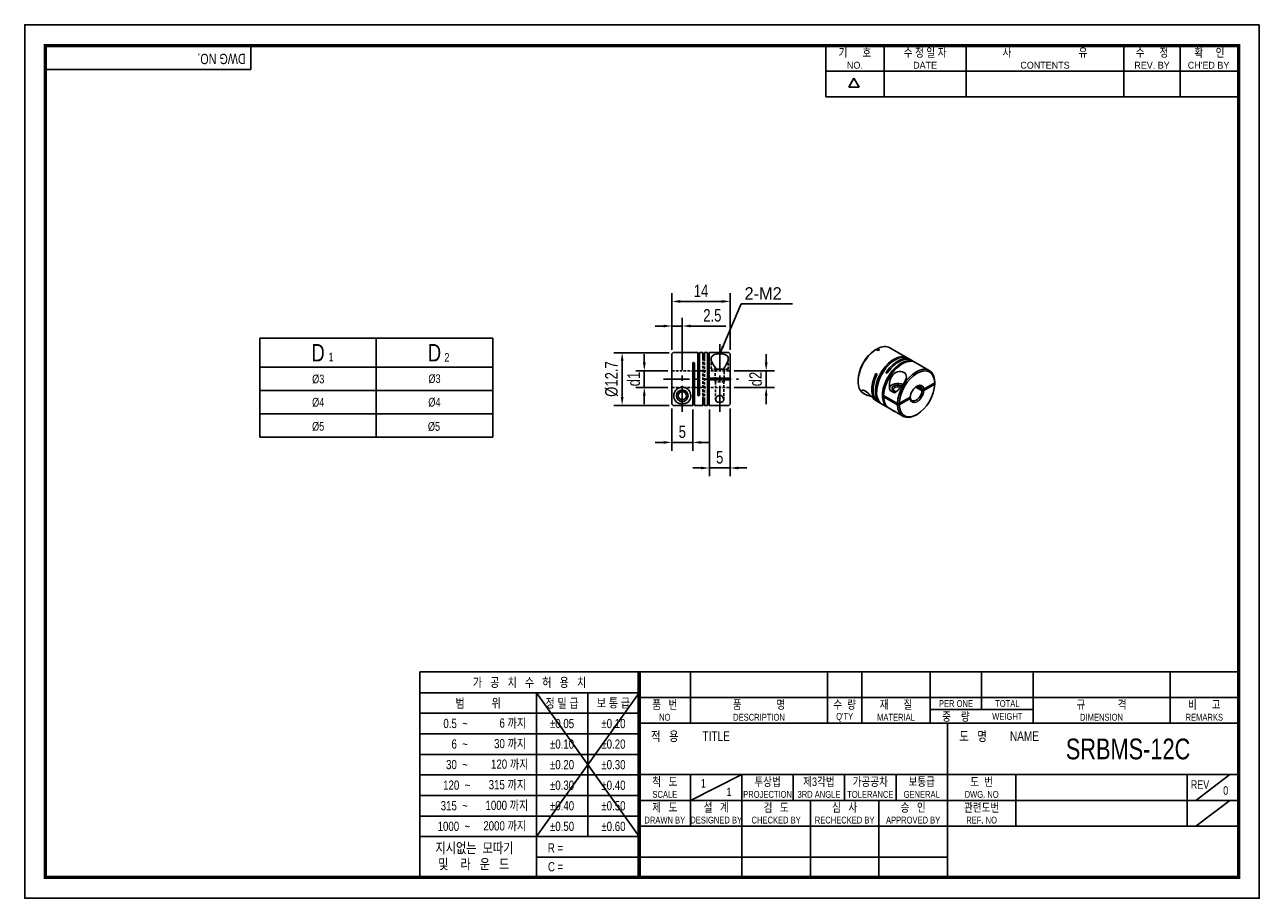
# Model space of a CAD drawing. Header units: millimetres. Extents: x 0 to 297, y 0 to 210.
import ezdxf
from ezdxf.enums import TextEntityAlignment as Align

# ---------------------------------------------------------------- set-up
doc = ezdxf.new("R2010")
doc.units = ezdxf.units.MM
doc.header["$LTSCALE"] = 5
for name, pattern in [('CENTER', [2, 1.25, -0.25, 0.25, -0.25]), ('CENTER2', [1.125, 0.75, -0.125, 0.125, -0.125]), ('DASHED', [0.75, 0.5, -0.25]), ('HIDDEN', [0.375, 0.25, -0.125]), ('HIDDEN2', [0.1875, 0.125, -0.0625]), ('PHANTOM2', [1.25, 0.625, -0.125, 0.125, -0.125, 0.125, -0.125])]:
    doc.linetypes.add(name, pattern=pattern)
doc.layers.get('0').update_dxf_attribs({"linetype": 'CONTINUOUS'})
doc.layers.get('Defpoints').update_dxf_attribs({"linetype": 'CONTINUOUS'})
for name, color, linetype in [('BM', 2, 'CONTINUOUS'), ('C', 1, 'CENTER2'), ('CT', 1, 'CENTER'), ('D', 7, 'CONTINUOUS'), ('DIM', 7, 'CONTINUOUS'), ('H', 3, 'HIDDEN'), ('HD', 4, 'DASHED'), ('P', 4, 'PHANTOM2')]:
    doc.layers.add(name, color=color, linetype=linetype)
doc.styles.get("Standard").update_dxf_attribs({"font": 'Gulim.ttf', "width": 0.8, "height": 3})
doc.dimstyles.new('LIM', dxfattribs={"dimtxt": 2, "dimasz": 2, "dimexe": 2, "dimexo": 1, "dimgap": 1, "dimtad": 1, "dimdec": 3, "dimzin": 9, "dimdsep": 46, "dimtxsty": 'Standard', "dimcen": 3, "dimclrd": 1, "dimclre": 1, "dimadec": 0, "dimazin": 0, "dimtfac": 1, "dimtdec": 3, "dimtmove": 0, "dimatfit": 3, "dimfxl": 0, "dimtolj": 1, "dimtzin": 0, "dimarcsym": 0})

# ---------------------------------------------------------------- blocks, each defined once
blk = doc.blocks.new('*D7')
at = {"layer": 'Defpoints', "color": 0}
for p in [(164.7, 118.47), (169.7, 118.77), (169.7, 103.44)]:
    blk.add_point(p, dxfattribs=at)
at = {"layer": 'DIM', "color": 1, "lineweight": -2}
for p, q in [((164.7, 117.47), (164.7, 101.44)), ((169.7, 117.77), (169.7, 101.44)), ((162.7, 103.44), (160.7, 103.44)), ((164.7, 103.44), (169.7, 103.44)), ((171.7, 103.44), (173.7, 103.44))]:
    blk.add_line(p, q, dxfattribs=at)
at = {"layer": 'DIM', "color": 1}
for points in [[(162.7, 103.77), (162.7, 103.1), (164.7, 103.44)], [(171.7, 103.77), (171.7, 103.1), (169.7, 103.44)]]:
    blk.add_solid(points, dxfattribs=at)
at = {"layer": 'DIM', "color": 0, "insert": (167.2, 105.97), "char_height": 3, "attachment_point": 5}
blk.add_mtext('\\A1;5', dxfattribs=at)
blk = doc.blocks.new('*D8')
at = {"layer": 'Defpoints', "color": 0}
for p in [(155.7, 143.48), (155.7, 137.57), (169.7, 130.87)]:
    blk.add_point(p, dxfattribs=at)
at = {"layer": 'DIM', "color": 1, "lineweight": -2}
for p, q in [((155.7, 138.57), (155.7, 145.48)), ((167.7, 143.48), (157.7, 143.48)), ((169.7, 131.87), (169.7, 145.48))]:
    blk.add_line(p, q, dxfattribs=at)
at = {"layer": 'DIM', "color": 1}
for points in [[(157.7, 143.81), (157.7, 143.14), (155.7, 143.48)], [(167.7, 143.81), (167.7, 143.14), (169.7, 143.48)]]:
    blk.add_solid(points, dxfattribs=at)
at = {"layer": 'DIM', "color": 0, "insert": (162.7, 146.02), "char_height": 3, "attachment_point": 5}
blk.add_mtext('\\A1;14', dxfattribs=at)
blk = doc.blocks.new('*D9')
at = {"layer": 'Defpoints', "color": 0}
for p in [(158.2, 137.57), (155.7, 130.86), (158.2, 130.86)]:
    blk.add_point(p, dxfattribs=at)
at = {"layer": 'DIM', "color": 1, "lineweight": -2}
for p, q in [((153.7, 137.57), (151.7, 137.57)), ((155.7, 131.86), (155.7, 139.57)), ((155.7, 137.57), (158.2, 137.57)), ((158.2, 131.86), (158.2, 139.57)), ((160.2, 137.57), (168.65, 137.57))]:
    blk.add_line(p, q, dxfattribs=at)
at = {"layer": 'DIM', "color": 1}
for points in [[(153.7, 137.9), (153.7, 137.24), (155.7, 137.57)], [(160.2, 137.9), (160.2, 137.24), (158.2, 137.57)]]:
    blk.add_solid(points, dxfattribs=at)
at = {"layer": 'DIM', "color": 0, "insert": (165.42, 140.11), "char_height": 3, "attachment_point": 5}
blk.add_mtext('\\A1;2.5', dxfattribs=at)
blk = doc.blocks.new('*D10')
at = {"layer": 'Defpoints', "color": 0}
for p in [(155.7, 118.77), (160.7, 118.47), (155.7, 109.59)]:
    blk.add_point(p, dxfattribs=at)
at = {"layer": 'DIM', "color": 1, "lineweight": -2}
for p, q in [((155.7, 117.77), (155.7, 107.59)), ((160.7, 117.47), (160.7, 107.59)), ((153.7, 109.59), (151.7, 109.59)), ((160.7, 109.59), (155.7, 109.59)), ((162.7, 109.59), (164.7, 109.59))]:
    blk.add_line(p, q, dxfattribs=at)
at = {"layer": 'DIM', "color": 1}
for points in [[(153.7, 109.92), (153.7, 109.26), (155.7, 109.59)], [(162.7, 109.92), (162.7, 109.26), (160.7, 109.59)]]:
    blk.add_solid(points, dxfattribs=at)
at = {"layer": 'DIM', "color": 0, "insert": (158.2, 112.13), "char_height": 3, "attachment_point": 5}
blk.add_mtext('\\A1;5', dxfattribs=at)
blk = doc.blocks.new('*D11')
at = {"layer": 'Defpoints', "color": 0}
for p in [(156, 131.16), (143.73, 118.47), (156, 118.47)]:
    blk.add_point(p, dxfattribs=at)
at = {"layer": 'DIM', "color": 1, "lineweight": -2}
for p, q in [((155, 131.16), (141.73, 131.16)), ((143.73, 129.16), (143.73, 120.47)), ((155, 118.47), (141.73, 118.47))]:
    blk.add_line(p, q, dxfattribs=at)
at = {"layer": 'DIM', "color": 1}
for points in [[(143.4, 129.16), (144.06, 129.16), (143.73, 131.16)], [(143.4, 120.47), (144.06, 120.47), (143.73, 118.47)]]:
    blk.add_solid(points, dxfattribs=at)
at = {"layer": 'DIM', "color": 0, "insert": (141.19, 124.82), "char_height": 3, "attachment_point": 5, "rotation": 90}
blk.add_mtext('\\A1;%%c12.7', dxfattribs=at)
blk = doc.blocks.new('*D12')
at = {"layer": 'Defpoints', "color": 0}
for p in [(149.05, 126.82), (155.7, 126.82), (155.7, 122.82)]:
    blk.add_point(p, dxfattribs=at)
at = {"layer": 'DIM', "color": 1, "lineweight": -2}
for p, q in [((149.05, 128.82), (149.05, 130.82)), ((154.7, 126.82), (147.05, 126.82)), ((149.05, 122.82), (149.05, 126.82)), ((154.7, 122.82), (147.05, 122.82)), ((149.05, 120.82), (149.05, 118.82))]:
    blk.add_line(p, q, dxfattribs=at)
at = {"layer": 'DIM', "color": 1}
for points in [[(148.72, 128.82), (149.39, 128.82), (149.05, 126.82)], [(148.72, 120.82), (149.39, 120.82), (149.05, 122.82)]]:
    blk.add_solid(points, dxfattribs=at)
at = {"layer": 'DIM', "color": 0, "insert": (146.51, 124.82), "char_height": 3, "attachment_point": 5, "rotation": 90}
blk.add_mtext('\\A1;d1', dxfattribs=at)
blk = doc.blocks.new('*D13')
at = {"layer": 'Defpoints', "color": 0}
for p in [(169.7, 126.82), (178.38, 126.82), (169.7, 122.82)]:
    blk.add_point(p, dxfattribs=at)
at = {"layer": 'DIM', "color": 1, "lineweight": -2}
for p, q in [((178.38, 128.82), (178.38, 130.82)), ((170.7, 126.82), (180.38, 126.82)), ((178.38, 122.82), (178.38, 126.82)), ((170.7, 122.82), (180.38, 122.82)), ((178.38, 120.82), (178.38, 118.82))]:
    blk.add_line(p, q, dxfattribs=at)
at = {"layer": 'DIM', "color": 1}
for points in [[(178.04, 128.82), (178.71, 128.82), (178.38, 126.82)], [(178.04, 120.82), (178.71, 120.82), (178.38, 122.82)]]:
    blk.add_solid(points, dxfattribs=at)
at = {"layer": 'DIM', "color": 0, "insert": (175.84, 124.82), "char_height": 3, "attachment_point": 5, "rotation": 90}
blk.add_mtext('\\A1;d2', dxfattribs=at)

msp = doc.modelspace()

# ---------------------------------------------------------------- linework, layer by layer
for p, q in [((54.437, 199.2323), (54.437, 205)), ((192.7139, 192.6407), (192.7139, 205)), ((206.7211, 192.6407), (206.7211, 205)), ((226.4959, 192.6407), (226.4959, 205)), ((264.3976, 192.6407), (264.3976, 205)), ((277.9928, 192.6407), (277.9928, 205)), ((54.437, 199.2323), (5, 199.2323)), ((192.7139, 198.8204), (291.588, 198.8204)), ((198.2565, 194.9765), (199.4924, 197.1172)), ((200.7283, 194.9765), (199.4924, 197.1172)), ((200.7283, 194.9765), (198.2565, 194.9765)), ((192.7139, 192.6407), (291.588, 192.6407)), ((56.5856, 134.6419), (56.5856, 110.8419)), ((56.5856, 134.6419), (112.5856, 134.6419)), ((112.5856, 134.6419), (112.5856, 110.8419)), ((95.0758, 54.437), (95.0758, 5)), ((147.8086, 54.437), (95.0758, 54.437)), ((292, 54.437), (147.8086, 54.437)), ((147.8086, 54.437), (147.8086, 5)), ((160.1679, 54.437), (160.1679, 42.0778)), ((193.1259, 54.437), (193.1259, 42.0778)), ((201.3654, 54.437), (201.3654, 42.0778)), ((217.8444, 54.437), (217.8444, 42.0778)), ((230.2037, 54.437), (230.2037, 45.3736)), ((242.563, 54.437), (242.563, 42.0778)), ((275.521, 54.437), (275.521, 42.0778)), ((147.8086, 49.4295), (95.0758, 49.4295)), ((147.8086, 49.4295), (123.0901, 14.8235)), ((123.0901, 49.4295), (147.8086, 14.8235)), ((123.0901, 49.4295), (123.0901, 5)), ((135.4493, 49.4295), (135.4493, 14.8235)), ((147.8086, 48.2574), (292, 48.2574)), ((217.8444, 45.3736), (242.563, 45.3736)), ((147.8086, 44.4858), (95.0758, 44.4858)), ((147.8086, 42.0778), (292, 42.0778)), ((221.9642, 5), (221.9642, 42.0778)), ((147.8086, 39.5421), (95.0758, 39.5421)), ((147.8086, 34.5984), (95.0758, 34.5984)), ((147.8086, 29.7185), (292, 29.7185)), ((160.1679, 23.5389), (172.5271, 29.7185)), ((160.1679, 29.7185), (160.1679, 17.3593)), ((172.5271, 29.7185), (172.5271, 5)), ((184.8864, 29.7185), (184.8864, 23.5389)), ((197.2457, 29.7185), (197.2457, 23.5389)), ((209.6049, 29.7185), (209.6049, 23.5389)), ((238.4432, 29.7185), (238.4432, 17.3593)), ((279.6407, 29.7185), (279.6407, 17.3593)), ((281.7006, 23.5389), (289.9401, 29.7185)), ((147.8086, 29.6547), (95.0758, 29.6547)), ((147.8086, 24.711), (95.0758, 24.711)), ((147.8086, 23.5389), (221.9642, 23.5389)), ((189.0061, 23.5389), (189.0061, 5)), ((205.4852, 23.5389), (205.4852, 5)), ((221.9642, 23.5389), (292, 23.5389)), ((281.7006, 17.3593), (289.9401, 23.5389)), ((147.8086, 19.7673), (95.0758, 19.7673)), ((147.8086, 17.3593), (292, 17.3593)), ((147.8086, 14.8235), (95.0758, 14.8235)), ((147.8086, 9.8798), (123.0901, 9.8798)), ((147.8086, 9.8798), (221.9642, 9.8798))]:
    msp.add_line(p, q)
at = {"color": 4}
for p, q in [((84.5856, 134.6419), (84.5856, 110.8419)), ((56.5856, 127.6419), (112.5856, 127.6419))]:
    msp.add_line(p, q, dxfattribs=at)
at = {"color": 1}
for p, q in [((56.5856, 122.0419), (112.5856, 122.0419)), ((56.5856, 116.4419), (112.5856, 116.4419))]:
    msp.add_line(p, q, dxfattribs=at)
at = {"color": 0}
msp.add_line((56.5856, 110.8419), (112.5856, 110.8419), dxfattribs=at)
msp.add_lwpolyline([(297, 210), (0, 210), (0, 0), (297, 0)], close=True)
msp.add_lwpolyline([(292, 205, 0.8, 0.8, 0), (5, 205, 0.8, 0.8, 0), (5, 5, 0.8, 0.8, 0), (292, 5, 0.8, 0.8, 0)], format="xyseb", close=True)
at = {"const_width": 0.824}
msp.add_lwpolyline([(147.8086, 5), (147.8086, 54.437)], dxfattribs=at)
at = {"layer": 'BM', "linetype": 'Continuous'}
for p, q in [((155.6952, 130.8637), (155.9952, 131.1638)), ((155.6952, 118.7703), (155.6952, 130.8637)), ((155.9952, 131.1638), (156.6975, 131.1638)), ((161.8952, 131.167), (156.6975, 131.167)), ((161.8952, 131.167), (161.8952, 121.017)), ((162.2952, 131.167), (162.2952, 121.017)), ((163.0952, 131.167), (162.2952, 131.167)), ((163.0952, 129.9045), (163.0952, 131.167)), ((164.2952, 131.167), (163.4952, 131.167)), ((163.4952, 129.9045), (163.4952, 131.167)), ((164.2952, 131.167), (164.2952, 118.467)), ((164.6952, 131.167), (164.6952, 125.017)), ((169.3952, 131.167), (164.6952, 131.167)), ((169.6952, 130.867), (169.3952, 131.167)), ((169.6952, 125.017), (169.6952, 130.867)), ((204.6167, 131.8283), (204.8288, 131.9509)), ((204.8288, 131.9509), (205.3255, 131.6642)), ((205.1117, 132.1142), (204.8995, 131.9916)), ((204.8995, 131.9916), (204.8995, 131.9101)), ((205.1117, 132.1142), (205.6083, 131.8275)), ((205.6083, 131.8275), (205.3255, 131.6642)), ((212.3172, 129.941), (208.1452, 132.3496)), ((160.6952, 118.4701), (160.6952, 128.617)), ((161.0952, 118.467), (161.0952, 128.617)), ((213.1657, 129.4511), (212.6, 129.7777)), ((217.6205, 126.8791), (213.4485, 129.2878)), ((213.5262, 129.0656), (213.5262, 129.1672)), ((169.3952, 125.017), (164.6952, 125.017)), ((164.6952, 124.617), (164.6952, 125.017)), ((166.4233, 127.167), (167.967, 127.167)), ((169.6952, 125.017), (169.3952, 125.017)), ((204.9478, 126.1025), (204.6962, 125.9573)), ((207.3037, 126.5544), (207.3037, 126.2639)), ((164.6952, 124.617), (164.6952, 118.467)), ((169.3952, 124.617), (164.6952, 124.617)), ((169.3952, 124.617), (169.6952, 124.617)), ((169.6952, 124.617), (169.6952, 118.767)), ((200.4801, 124.5029), (200.4801, 124.258)), ((208.1727, 122.1035), (209.2643, 121.4733)), ((215.8526, 122.0289), (214.3302, 122.9079)), ((215.8526, 122.3555), (214.5869, 123.0863)), ((216.2778, 122.3561), (215.8526, 122.3555)), ((215.8526, 122.0289), (216.2778, 122.0295)), ((216.2778, 122.3561), (218.9333, 123.8892)), ((216.2778, 122.0295), (218.9333, 123.5626)), ((218.8627, 123.8485), (218.9334, 123.8076)), ((218.9334, 124.1342), (218.9333, 123.8892)), ((218.9333, 123.5626), (218.9334, 123.8076)), ((157.4233, 118.9178), (158.967, 118.9178)), ((163.0952, 118.467), (163.0952, 119.7295)), ((163.4952, 118.467), (163.4952, 119.7295)), ((201.7952, 121.3511), (201.9439, 121.2653)), ((204.7571, 119.6411), (205.1186, 119.4323)), ((205.4015, 119.269), (207.6642, 117.9626)), ((205.5448, 119.2621), (205.6327, 119.3128)), ((209.9576, 118.952), (206.6342, 120.8708)), ((206.917, 120.7075), (206.6342, 120.5442)), ((209.9576, 118.6254), (206.6342, 120.5442)), ((210.3819, 118.9521), (209.9576, 118.952)), ((210.3819, 118.9521), (213.0374, 120.4852)), ((210.3819, 118.6255), (213.0374, 120.1586)), ((212.9676, 120.445), (213.0383, 120.4041)), ((213.0374, 120.1586), (213.0383, 120.4041)), ((155.9952, 118.4701), (155.6952, 118.7703)), ((160.6952, 118.4701), (155.9952, 118.4701)), ((161.0952, 118.467), (163.0952, 118.467)), ((163.4952, 118.467), (164.2952, 118.467)), ((164.6952, 118.467), (169.3952, 118.467)), ((169.3952, 118.467), (169.6952, 118.767)), ((207.9471, 117.7993), (209.102, 117.1325)), ((209.9576, 118.6254), (210.3819, 118.6255)), ((210.3271, 116.4252), (211.2705, 115.8806)), ((214.4455, 116.1951), (214.6576, 116.3176))]:
    msp.add_line(p, q, dxfattribs=at)
for radius in [1.4, 1]:
    msp.add_circle((158.1952, 120.817), radius, dxfattribs=at)
for centre, radius, start, end in [((160.8952, 128.617), 0.2, 0, 180), ((158.1952, 120.817), 2.05, 292.11717, 247.88283), ((162.0952, 121.017), 0.2, 180, 360)]:
    msp.add_arc(centre, radius, start, end, dxfattribs=at)
for centre, major_axis, start_param, end_param in [((204.9702, 126.8504), (3.175, 5.4993), 0.81689944, 3.14159265), ((204.7581, 126.9728), (3.025, 5.2395), 0.81846204, 2.35619449), ((209.1422, 124.4417), (-3.175, -5.4993), 3.09703575, 6.1393212), ((209.425, 124.2784), (-3.175, -5.4993), 3.14159265, 6.1393212), ((204.9702, 126.8504), (-3.175, -5.4993), 3.14159265, 3.89548954), ((210.8392, 123.4619), (3.175, 5.4993), 0.14386411, 3.18614955), ((211.1221, 123.2986), (3.175, 5.4993), 0.14386411, 2.32469322), ((209.9907, 123.9518), (-3.175, -5.4993), 3.09703575, 4.56852487), ((210.2735, 123.7885), (-3.175, -5.4993), 3.14159265, 4.56852487), ((214.4455, 121.3798), (-3.175, -5.4993), 2.38769576, 5.46628587), ((208.2936, 124.9316), (3.175, 5.4993), 1.71466044, 3.18614955), ((208.5765, 124.7683), (3.175, 5.4993), 1.71466044, 3.14159265), ((214.6576, 121.2574), (-3.025, -5.2395), 2.38925837, 5.46472327), ((210.0614, 122.5638), (-2.05, 0), 4.07246498, 6.1197664), ((210.0614, 122.5638), (1.4, 0), 0.82529975, 4.44563083), ((210.0614, 122.3188), (-1.1, 0), 4.06047097, 6.28318531), ((210.0614, 122.3188), (-1.1, 0), 0, 0.65692298), ((214.6576, 121.2574), (3.025, 5.2395), 2.38925837, 5.46472327), ((214.6576, 121.2574), (-1.15, -1.9919), 2.44326097, 5.41072066), ((214.6576, 121.2574), (1.15, 1.9919), 2.44326097, 5.41072066), ((214.4455, 121.3798), (1, 1.7321), 2.45636191, 5.39761972), ((214.4455, 121.3798), (-1, -1.7321), 2.45636191, 3.85455015), ((211.1221, 123.2986), (3.175, 5.4993), 2.38769576, 3.14159265), ((214.4455, 121.3798), (3.175, 5.4993), 2.38769576, 3.92699082)]:
    msp.add_ellipse(centre, major_axis=major_axis, ratio=0.57735027, start_param=start_param, end_param=end_param, dxfattribs=at)
for points, knots in [([(167.967, 127.167), (168.3651, 127.5731), (168.6453, 128.0389), (169.0873, 128.92), (169.2375, 129.35), (169.2523, 130.0927), (169.0986, 130.4005), (168.3657, 130.7807), (167.7847, 130.8598), (166.6127, 130.8605), (166.0354, 130.7845), (165.2899, 130.4012), (165.1382, 130.0925), (165.1527, 129.3512), (165.3025, 128.9211), (165.7455, 128.0379), (166.0248, 127.5736), (166.4233, 127.167)], [0, 0, 0, 0, 0.125, 0.125, 0.25, 0.25, 0.375, 0.375, 0.5, 0.5, 0.625, 0.625, 0.75, 0.75, 0.875, 0.875, 1, 1, 1, 1]), ([(163.3138, 129.7495), (163.3076, 129.749), (163.3014, 129.7488), (163.2952, 129.7488), (163.2763, 129.7488), (163.2572, 129.751), (163.2395, 129.7552), (163.2219, 129.7593), (163.2053, 129.7653), (163.1905, 129.7726), (163.171, 129.7822), (163.1542, 129.7942), (163.1407, 129.807), (163.1239, 129.8232), (163.1116, 129.8413), (163.1042, 129.8596), (163.0982, 129.8744), (163.0952, 129.8895), (163.0952, 129.9045)], [0.475015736, 0.475015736, 0.475015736, 0.475015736, 0.500820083, 0.500820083, 0.500820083, 0.580244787, 0.580244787, 0.580244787, 0.65916741, 0.65916741, 0.65916741, 0.763842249, 0.763842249, 0.763842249, 0.895108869, 0.895108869, 0.895108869, 1, 1, 1, 1]), ([(163.4952, 129.9045), (163.4952, 129.8843), (163.4896, 129.8635), (163.4786, 129.844), (163.4674, 129.824), (163.45, 129.8046), (163.427, 129.7886), (163.4125, 129.7785), (163.3953, 129.7695), (163.3763, 129.7627), (163.3572, 129.7558), (163.3356, 129.7511), (163.3138, 129.7495)], [0, 0, 0, 0, 0.143078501, 0.143078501, 0.143078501, 0.289934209, 0.289934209, 0.289934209, 0.381941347, 0.381941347, 0.381941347, 0.475015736, 0.475015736, 0.475015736, 0.475015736]), ([(164.2952, 129.9045), (164.2952, 129.8843), (164.3007, 129.8635), (164.3117, 129.844), (164.3229, 129.824), (164.3403, 129.8046), (164.3633, 129.7886), (164.3779, 129.7785), (164.395, 129.7695), (164.414, 129.7627), (164.4331, 129.7558), (164.4547, 129.7511), (164.4766, 129.7495), (164.4827, 129.749), (164.489, 129.7488), (164.4952, 129.7488), (164.514, 129.7488), (164.5331, 129.751), (164.5508, 129.7552), (164.5684, 129.7593), (164.5851, 129.7653), (164.5998, 129.7726), (164.6193, 129.7822), (164.6362, 129.7942), (164.6496, 129.807), (164.6665, 129.8232), (164.6787, 129.8413), (164.6862, 129.8596), (164.6922, 129.8744), (164.6952, 129.8895), (164.6952, 129.9045)], [0, 0, 0, 0, 0.1430785, 0.1430785, 0.1430785, 0.28993421, 0.28993421, 0.28993421, 0.38194135, 0.38194135, 0.38194135, 0.47501574, 0.47501574, 0.47501574, 0.50082008, 0.50082008, 0.50082008, 0.58024479, 0.58024479, 0.58024479, 0.65916741, 0.65916741, 0.65916741, 0.76384225, 0.76384225, 0.76384225, 0.89510887, 0.89510887, 0.89510887, 1, 1, 1, 1]), ([(213.5262, 129.1672), (213.5454, 129.1617), (213.5686, 129.1536), (213.5942, 129.1435), (213.6205, 129.1332), (213.6502, 129.1204), (213.6807, 129.1061), (213.7001, 129.0971), (213.7201, 129.0873), (213.7395, 129.0775), (213.759, 129.0676), (213.7784, 129.0573), (213.7953, 129.0478), (213.8001, 129.0452), (213.8047, 129.0426), (213.8091, 129.04), (213.8224, 129.0323), (213.834, 129.0252), (213.8428, 129.0193), (213.8517, 129.0134), (213.8581, 129.0085), (213.8622, 129.0047), (213.8675, 128.9997), (213.8688, 128.9964), (213.8667, 128.9948), (213.8641, 128.9927), (213.8563, 128.993), (213.8446, 128.9951), (213.8353, 128.9969), (213.8232, 128.9998), (213.8091, 129.0039)], [0, 0, 0, 0, 0.1430785, 0.1430785, 0.1430785, 0.28993421, 0.28993421, 0.28993421, 0.38194135, 0.38194135, 0.38194135, 0.47501574, 0.47501574, 0.47501574, 0.50082008, 0.50082008, 0.50082008, 0.58024479, 0.58024479, 0.58024479, 0.65916741, 0.65916741, 0.65916741, 0.76384225, 0.76384225, 0.76384225, 0.89510887, 0.89510887, 0.89510887, 1, 1, 1, 1]), ([(204.6962, 125.9573), (204.7105, 125.9877), (204.7291, 126.0161), (204.7507, 126.0403), (204.7727, 126.065), (204.7988, 126.086), (204.8264, 126.0996), (204.8438, 126.1082), (204.8623, 126.114), (204.8805, 126.1159), (204.8989, 126.1179), (204.9175, 126.1157), (204.9341, 126.1091), (204.9388, 126.1073), (204.9434, 126.1051), (204.9478, 126.1025), (204.9611, 126.0948), (204.973, 126.0838), (204.9826, 126.0708), (204.9921, 126.0577), (204.9996, 126.0423), (205.0049, 126.0259), (205.0119, 126.0043), (205.0154, 125.9803), (205.0158, 125.9561), (205.0163, 125.9259), (205.0121, 125.8945), (205.0044, 125.8644), (204.9982, 125.8403), (204.9896, 125.8165), (204.9791, 125.794)], [0, 0, 0, 0, 0.1430785, 0.1430785, 0.1430785, 0.28993421, 0.28993421, 0.28993421, 0.38194135, 0.38194135, 0.38194135, 0.47501574, 0.47501574, 0.47501574, 0.50082008, 0.50082008, 0.50082008, 0.58024479, 0.58024479, 0.58024479, 0.65916741, 0.65916741, 0.65916741, 0.76384225, 0.76384225, 0.76384225, 0.89510887, 0.89510887, 0.89510887, 1, 1, 1, 1]), ([(207.5865, 126.3911), (207.5674, 126.3635), (207.5442, 126.3377), (207.5185, 126.3159), (207.4923, 126.2937), (207.4625, 126.2748), (207.432, 126.2629), (207.4127, 126.2553), (207.3926, 126.2504), (207.3732, 126.2492), (207.3537, 126.2479), (207.3343, 126.2505), (207.3175, 126.2573), (207.3127, 126.2592), (207.3081, 126.2614), (207.3037, 126.2639), (207.2904, 126.2716), (207.2788, 126.2824), (207.2699, 126.2951), (207.2611, 126.3077), (207.2546, 126.3225), (207.2506, 126.3382), (207.2453, 126.3589), (207.244, 126.3816), (207.246, 126.4044), (207.2486, 126.4328), (207.2564, 126.4621), (207.2681, 126.4899), (207.2775, 126.5122), (207.2895, 126.534), (207.3037, 126.5544)], [0, 0, 0, 0, 0.1430785, 0.1430785, 0.1430785, 0.28993421, 0.28993421, 0.28993421, 0.38194135, 0.38194135, 0.38194135, 0.47501574, 0.47501574, 0.47501574, 0.50082008, 0.50082008, 0.50082008, 0.58024479, 0.58024479, 0.58024479, 0.65916741, 0.65916741, 0.65916741, 0.76384225, 0.76384225, 0.76384225, 0.89510887, 0.89510887, 0.89510887, 1, 1, 1, 1]), ([(209.2643, 121.4733), (209.6601, 121.7084), (210.0272, 122.0719), (210.7797, 122.8649), (211.1625, 123.3144), (211.8116, 124.2834), (212.073, 124.8112), (212.1419, 125.7598), (211.9271, 126.1748), (211.0998, 126.6546), (210.5007, 126.7181), (209.3802, 126.3669), (208.9023, 125.9627), (208.2751, 124.9835), (208.104, 124.4112), (207.9763, 123.2547), (208.0054, 122.6643), (208.1727, 122.1035)], [0, 0, 0, 0, 0.125, 0.125, 0.25, 0.25, 0.375, 0.375, 0.5, 0.5, 0.625, 0.625, 0.75, 0.75, 0.875, 0.875, 1, 1, 1, 1]), ([(204.7593, 119.6403), (204.6823, 119.6846), (204.5986, 119.744), (204.25, 120.0339), (203.9236, 120.3984), (203.1365, 121.2203), (202.6698, 121.6515), (201.8406, 122.1314), (201.4861, 122.1777), (201.23, 121.9534), (201.341, 121.7134), (201.8754, 121.274), (202.2855, 121.0685), (203.0468, 120.8011), (203.3613, 120.7162), (203.6947, 120.6356)], [0.205690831, 0.205690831, 0.205690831, 0.205690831, 0.25, 0.25, 0.375, 0.375, 0.5, 0.5, 0.625, 0.625, 0.75, 0.75, 0.875, 0.875, 0.952949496, 0.952949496, 0.952949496, 0.952949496]), ([(163.0952, 119.7295), (163.0952, 119.7497), (163.1007, 119.7705), (163.1117, 119.79), (163.1229, 119.8099), (163.1403, 119.8293), (163.1633, 119.8454), (163.1779, 119.8555), (163.195, 119.8645), (163.214, 119.8713), (163.2331, 119.8781), (163.2547, 119.8828), (163.2766, 119.8845), (163.2827, 119.885), (163.289, 119.8852), (163.2952, 119.8852), (163.314, 119.8852), (163.3331, 119.8829), (163.3508, 119.8788), (163.3684, 119.8747), (163.3851, 119.8686), (163.3998, 119.8614), (163.4193, 119.8518), (163.4362, 119.8398), (163.4496, 119.8269), (163.4665, 119.8108), (163.4787, 119.7927), (163.4862, 119.7744), (163.4922, 119.7596), (163.4952, 119.7444), (163.4952, 119.7295)], [0, 0, 0, 0, 0.1430785, 0.1430785, 0.1430785, 0.28993421, 0.28993421, 0.28993421, 0.38194135, 0.38194135, 0.38194135, 0.47501574, 0.47501574, 0.47501574, 0.50082008, 0.50082008, 0.50082008, 0.58024479, 0.58024479, 0.58024479, 0.65916741, 0.65916741, 0.65916741, 0.76384225, 0.76384225, 0.76384225, 0.89510887, 0.89510887, 0.89510887, 1, 1, 1, 1]), ([(164.6952, 119.7295), (164.6952, 119.7497), (164.6896, 119.7705), (164.6786, 119.79), (164.6674, 119.8099), (164.65, 119.8293), (164.627, 119.8454), (164.6125, 119.8555), (164.5953, 119.8645), (164.5763, 119.8713), (164.5572, 119.8781), (164.5356, 119.8828), (164.5138, 119.8845), (164.5076, 119.885), (164.5014, 119.8852), (164.4952, 119.8852), (164.4763, 119.8852), (164.4572, 119.8829), (164.4395, 119.8788), (164.4219, 119.8747), (164.4053, 119.8686), (164.3905, 119.8614), (164.371, 119.8518), (164.3542, 119.8398), (164.3407, 119.8269), (164.3239, 119.8108), (164.3116, 119.7927), (164.3042, 119.7744), (164.2982, 119.7596), (164.2952, 119.7444), (164.2952, 119.7295)], [0, 0, 0, 0, 0.1430785, 0.1430785, 0.1430785, 0.28993421, 0.28993421, 0.28993421, 0.38194135, 0.38194135, 0.38194135, 0.47501574, 0.47501574, 0.47501574, 0.50082008, 0.50082008, 0.50082008, 0.58024479, 0.58024479, 0.58024479, 0.65916741, 0.65916741, 0.65916741, 0.76384225, 0.76384225, 0.76384225, 0.89510887, 0.89510887, 0.89510887, 1, 1, 1, 1]), ([(168.1952, 119.8852), (168.1952, 120.0779), (168.115, 120.2857), (167.8184, 120.67), (167.5805, 120.8657), (166.9778, 120.9305), (166.6916, 120.7673), (166.3364, 120.3979), (166.2333, 120.1881), (166.1738, 119.7979), (166.223, 119.6101), (166.5314, 119.3293), (166.8014, 119.2369), (167.4128, 119.2079), (167.7183, 119.2715), (168.1091, 119.5176), (168.1952, 119.6925), (168.1952, 119.8852)], [0, 0, 0, 0, 0.125, 0.125, 0.25, 0.25, 0.375, 0.375, 0.5, 0.5, 0.625, 0.625, 0.75, 0.75, 0.875, 0.875, 1, 1, 1, 1]), ([(205.8614, 119.0511), (205.8582, 119.0508), (205.8525, 119.0523), (205.8438, 119.0559), (205.8352, 119.0596), (205.8232, 119.0656), (205.8089, 119.0735), (205.8049, 119.0757), (205.8007, 119.0781), (205.7963, 119.0807), (205.783, 119.0884), (205.7678, 119.0975), (205.7524, 119.1072), (205.7371, 119.1169), (205.721, 119.1273), (205.7054, 119.1378), (205.6848, 119.1516), (205.6645, 119.1659), (205.6459, 119.1795), (205.6225, 119.1965), (205.6011, 119.2131), (205.5828, 119.2283), (205.5682, 119.2404), (205.5553, 119.2518), (205.5448, 119.2621)], [0.289934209, 0.289934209, 0.289934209, 0.289934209, 0.381941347, 0.381941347, 0.381941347, 0.475015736, 0.475015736, 0.475015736, 0.500820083, 0.500820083, 0.500820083, 0.580244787, 0.580244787, 0.580244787, 0.65916741, 0.65916741, 0.65916741, 0.763842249, 0.763842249, 0.763842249, 0.895108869, 0.895108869, 0.895108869, 1, 1, 1, 1]), ([(205.8276, 119.0988), (205.8419, 119.0849), (205.8526, 119.0734), (205.8587, 119.0652), (205.8648, 119.0568), (205.8663, 119.0516), (205.8614, 119.0511)], [0, 0, 0, 0, 0.143078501, 0.143078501, 0.143078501, 0.289934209, 0.289934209, 0.289934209, 0.289934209]), ([(210.3299, 116.4238), (210.2739, 116.4561), (210.2162, 116.4907), (209.9251, 116.6714), (209.6472, 116.865), (209.1851, 117.1432), (209.0708, 117.1777), (209.0533, 117.156), (209.1286, 117.1123), (209.3102, 117.0422), (209.3584, 117.025), (209.4125, 117.0063)], [0.093170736, 0.093170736, 0.093170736, 0.093170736, 0.125, 0.125, 0.25, 0.25, 0.375, 0.375, 0.5, 0.5, 0.536970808, 0.536970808, 0.536970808, 0.536970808])]:
    msp.add_open_spline(points, degree=3, knots=knots, dxfattribs=at)
at = {"layer": 'C'}
msp.add_line((147.8086, 49.4295), (147.8086, 49.3961), dxfattribs=at)
at = {"layer": 'CT'}
for p, q in [((158.1952, 133.167), (158.1952, 116.4701)), ((167.195, 133.167), (167.195, 116.467)), ((153.6952, 124.817), (171.6952, 124.817))]:
    msp.add_line(p, q, dxfattribs=at)
at = {"layer": 'H'}
msp.add_line((147.8086, 49.3128), (147.8086, 49.2711), dxfattribs=at)
at = {"layer": 'HD', "linetype": 'HIDDEN2'}
for p, q in [((163.0952, 129.9045), (163.0952, 119.7295)), ((163.4952, 119.7295), (163.4952, 129.9045)), ((165.1452, 129.7471), (165.1452, 127.167)), ((169.2452, 127.167), (169.2452, 129.748)), ((155.6952, 126.817), (169.6952, 126.817)), ((169.2452, 127.167), (165.1452, 127.167)), ((166.0952, 127.167), (166.0952, 125.017)), ((168.2952, 125.017), (168.2952, 127.167)), ((155.6952, 122.817), (169.6952, 122.817)), ((166.0952, 124.617), (166.0952, 124.167)), ((168.2952, 124.167), (166.0952, 124.167)), ((166.1952, 124.167), (166.1952, 119.8861)), ((168.1952, 119.8852), (168.1952, 124.167)), ((168.2952, 124.167), (168.2952, 124.617))]:
    msp.add_line(p, q, dxfattribs=at)
for centre, start, end in [((163.2952, 128.617), 0, 180), ((163.2952, 121.017), 180, 360)]:
    msp.add_arc(centre, 0.2, start, end, dxfattribs=at)
at = {"layer": 'P'}
msp.add_line((147.8086, 49.221), (147.8086, 49.1627), dxfattribs=at)

# ---------------------------------------------------------------- texts
at = {"color": 0}
for s, insert, char_height, width, attachment_point in [('D', (70.5856, 131.1419), 4.2, 28, 5), ('D', (98.5856, 131.1419), 4.2, 28, 5), ('1', (73.0814, 131.1668), 2.1, 6.3, 1), ('2', (100.9518, 131.0863), 2.1, 3.36, 1), ('%%c3', (70.6207, 124.795), 2.1, 28, 5), ('%%c3', (98.5822, 124.8757), 2.1, 28, 5), ('%%c4', (70.6037, 119.1999), 2.1, 28, 5), ('%%c4', (98.5565, 119.2136), 2.1, 28, 5), ('%%c5', (70.5946, 113.4165), 2.1, 28, 5), ('%%c5', (98.4597, 113.3816), 2.1, 28, 5)]:
    msp.add_mtext(s, dxfattribs=dict(at, insert=insert, char_height=char_height, width=width, attachment_point=attachment_point))
at = {"layer": 'D', "width": 0.8}
for s, height, p in [('확     인', 2.05988, (284.9964, 203.3521)), ('기      호', 2.05988, (199.7175, 203.3521)), ('수 정 일 자', 2.05988, (216.6085, 203.3521)), ('사                           유', 2.059877, (245.4468, 203.3521)), ('수      정', 2.05988, (271.1952, 203.3521)), ('가   공   치   수   허   용   치', 2.224667, (121.4422, 51.9333)), ('범          위', 2.224667, (109.0829, 46.9576)), ('정 밀 급', 2.22467, (129.2697, 46.9576)), ('보 통 급', 2.22467, (141.629, 46.9576)), ('품   번', 2.05988, (153.9882, 46.6095)), ('품              명', 2.059877, (176.6469, 46.6095)), ('수  량', 2.05988, (197.2457, 46.6095)), ('재      질', 2.05988, (209.6049, 46.6095)), ('PER ONE', 1.6479, (224.0241, 46.8155)), ('TOTAL', 1.6479, (236.3833, 46.8155)), ('규             격', 2.059877, (259.042, 46.6095)), ('비      고', 2.05988, (283.7605, 46.6095)), ('NO', 1.6479, (153.9882, 43.5197)), ('DESCRIPTION', 1.647902, (176.6469, 43.5197)), ("Q'TY", 1.6479, (197.2457, 43.5197)), ('MATERIAL', 1.6479, (209.6049, 43.5197)), ('중    량', 2.05988, (224.0241, 43.7257)), ('WEIGHT', 1.6479, (236.3833, 43.7257)), ('DIMENSION', 1.6479, (259.042, 43.5197)), ('REMARKS', 1.6479, (283.7605, 43.5197)), ('%%p0.05', 2.22467, (129.2697, 42.0139)), ('%%p0.10', 2.22467, (141.629, 42.0139)), ('%%p0.10', 2.22467, (129.2697, 37.0702)), ('%%p0.20', 2.22467, (141.629, 37.0702)), ('적   용', 2.30706, (153.9882, 38.988)), ('TITLE', 2.30706, (166.3475, 38.988)), ('도   명', 2.30706, (228.1438, 38.988)), ('NAME', 2.30706, (240.5031, 38.988)), ('SRBMS-12C', 5, (265.4275, 35.8982)), ('%%p0.20', 2.22467, (129.2697, 32.1265)), ('%%p0.30', 2.22467, (141.629, 32.1265)), ('%%p0.30', 2.22467, (129.2697, 27.1828)), ('%%p0.40', 2.22467, (141.629, 27.1828)), ('척   도', 2.05988, (153.9882, 28.0706)), ('1', 2.0599, (163.2577, 27.6586)), ('1', 2.0599, (169.4373, 25.5988)), ('투상법', 2.05988, (178.7068, 28.0706)), ('제3각법', 2.05988, (191.066, 28.0706)), ('가공공차', 2.05988, (203.4253, 28.0706)), ('보통급', 2.05988, (215.7845, 28.0706)), ('도  번', 2.05988, (230.2037, 28.0706)), ('REV', 2.05988, (282.7306, 27.3497)), ('0', 2.0599, (288.9102, 25.9078)), ('%%p0.40', 2.22467, (129.2697, 22.2391)), ('%%p0.50', 2.22467, (141.629, 22.2391)), ('SCALE', 1.6479, (153.9882, 24.9808)), ('PROJECTION', 1.6479, (178.7068, 24.9808)), ('3RD ANGLE', 1.6479, (191.066, 24.9808)), ('TOLERANCE', 1.6479, (203.4253, 24.9808)), ('GENERAL', 1.6479, (215.7845, 24.9808)), ('DWG. NO', 1.6479, (230.2037, 24.9808)), ('제   도', 2.05988, (153.9882, 21.891)), ('설   계', 2.05988, (166.3475, 21.891)), ('검   도', 2.05988, (180.7666, 21.891)), ('심   사', 2.05988, (197.2457, 21.891)), ('승   인', 2.05988, (213.7247, 21.891)), ('관련도번', 2.05988, (230.2037, 21.891)), ('%%p0.50', 2.22467, (129.2697, 17.2954)), ('%%p0.60', 2.22467, (141.629, 17.2954)), ('REF. NO', 1.6479, (230.2037, 18.8012))]:
    msp.add_text(s, height=height, dxfattribs=at).set_placement(p, align=Align.MIDDLE)
msp.add_text('DWG NO.', height=2.47185, rotation=180, dxfattribs=at).set_placement((53.1681, 203.0007))
at = {"layer": 'D'}
for s, p in [('NO.', (199.7175, 200.2623)), ('DATE', (216.6085, 200.2623)), ('CONTENTS', (245.4468, 200.2623)), ('REV. BY', (271.1952, 200.2623)), ("CH'ED BY", (284.7904, 200.2623))]:
    msp.add_text(s, height=1.6479, dxfattribs=at).set_placement(p, align=Align.MIDDLE)
at = {"layer": 'D', "width": 0.8}
for s, height, p in [('DRAWN BY', 1.6479, (153.9882, 17.9772)), ('DESIGNED BY', 1.647902, (166.3475, 17.9772)), ('CHECKED BY', 1.6479, (180.7666, 17.9772)), ('RECHECKED BY', 1.647902, (197.2457, 17.9772)), ('APPROVED BY', 1.647902, (213.7247, 17.9772))]:
    msp.add_text(s, height=height, dxfattribs=at).set_placement(p, align=Align.CENTER)
at = {"layer": 'D', "linetype": 'ByBlock', "width": 0.8}
for s, height, p in [('지시없는  모따기', 2.47185, (98.783, 10.8675)), ('및    라   운   드', 2.471852, (99.4623, 6.9968))]:
    msp.add_text(s, height=height, dxfattribs=at).set_placement(p)
at = {"layer": 'D', "width": 0.8}
for s, p in [('R = ', (125.8389, 10.9999)), ('C = ', (125.878, 6.4776))]:
    msp.add_text(s, height=2.22467, dxfattribs=at).set_placement(p)
at = {"layer": 'D', "char_height": 2.22467, "attachment_point": 6}
for s, insert, width in [('0.5  ~', (106.6111, 42.0139), 8.231062), ('6 까지', (120.6182, 42.0139), 9.803532), ('30 까지', (120.6182, 37.0702), 9.803491), ('6  ~', (106.6111, 37.0702), 8.231022), ('30  ~', (106.6111, 32.1265), 8.231022), ('120 까지', (121.1758, 32.1265), 12.652424), ('120  ~', (107.1976, 27.1828), 8.937991), ('315 까지', (120.6182, 27.1828), 12.097781), ('1000 까지', (121.1426, 22.2391), 13.382285), ('315  ~', (106.6111, 22.2391), 9.885083), ('1000  ~', (107.1704, 17.2954), 14.528725), ('2000 까지', (120.6182, 17.2954), 12.974319)]:
    msp.add_mtext(s, dxfattribs=dict(at, insert=insert, width=width))
at = {"layer": 'DIM'}
msp.add_text('2-M2', height=3, dxfattribs=at).set_placement((173.1661, 143.8911))

# ---------------------------------------------------------------- dimensions: what is measured, and where the dimension line sits
for base, p1, p2, picture, middle in [((155.6952, 143.4782), (169.6952, 130.867), (155.6952, 137.57), '*D8', (162.6952, 146.0201)), ((158.1952, 137.57), (155.6952, 130.8637), (158.1952, 130.8637), '*D9', (165.4242, 140.1079)), ((155.6952, 109.5892), (160.6952, 118.4701), (155.6952, 118.7703), '*D10', (158.1952, 112.1251)), ((169.6952, 103.4366), (164.6952, 118.467), (169.6952, 118.767), '*D7', (167.1952, 105.9726))]:
    dim = msp.add_linear_dim(base=base, p1=p1, p2=p2, dimstyle='LIM', dxfattribs=at)
    dim.commit()
    dim.dimension.update_dxf_attribs({"geometry": picture, "text_midpoint": middle})
dim = msp.add_linear_dim(base=(143.7286, 118.4701), p1=(155.9952, 131.1638), p2=(155.9952, 118.4701), angle=90, text='%%c12.7', dimstyle='LIM', dxfattribs=at)
dim.commit()
dim.dimension.update_dxf_attribs({"geometry": '*D11', "text_midpoint": (141.1866, 124.817)})
for base, p1, p2, text, picture, middle in [((149.054, 126.817), (155.6952, 122.817), (155.6952, 126.817), 'd1', '*D12', (149.054, 124.817)), ((178.3771, 126.817), (169.6952, 122.817), (169.6952, 126.817), 'd2', '*D13', (178.3771, 124.817))]:
    dim = msp.add_linear_dim(base=base, p1=p1, p2=p2, angle=90, text=text, dimstyle='LIM', dxfattribs=at)
    dim.commit()
    dim.dimension.update_dxf_attribs({"geometry": picture, "text_midpoint": middle, "dimtype": 160})

# ---------------------------------------------------------------- leaders
msp.add_leader([(167.195, 130.8602), (172.3368, 142.885), (184.6778, 142.885)], dimstyle='LIM', override={"dimgap": 1, "dimtad": 0}, dxfattribs=at)

doc.saveas('drawing.dxf')
